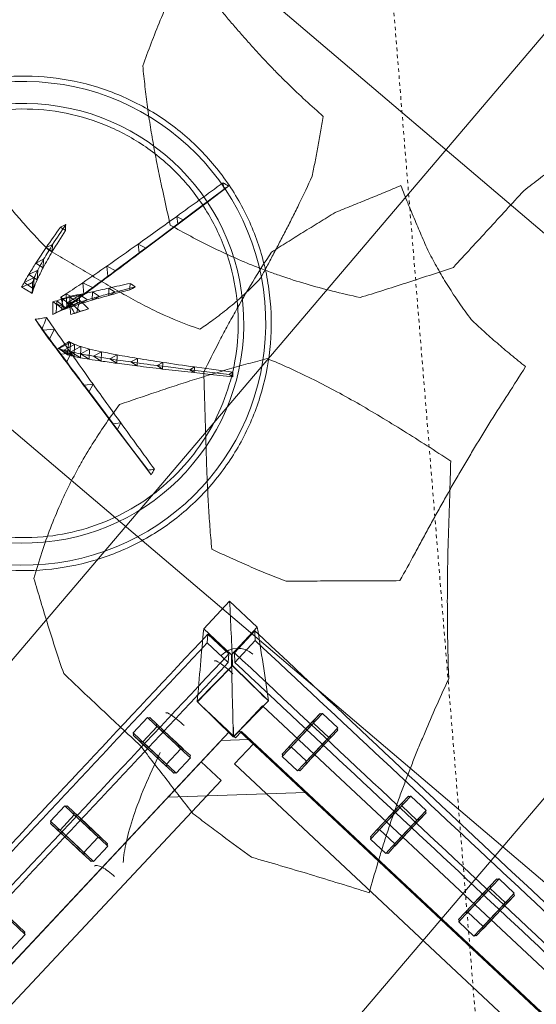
# Model space of a CAD drawing. Header units: millimetres. Extents: x 853417 to 929373, y -433185 to -369260.
# Tile 138 of 228: x 921408 to 921878, y -404686 to -403790. Entities that reach past the tile are written whole.
import ezdxf

# ---------------------------------------------------------------- set-up
doc = ezdxf.new("R2010")
doc.units = ezdxf.units.MM
doc.linetypes.add('Dash', pattern=[6.35, 3.175, -3.175])
for name, color, linetype, lineweight in [('I-FURN', 7, 'Continuous', 9), ('KOKO-FLOR', 7, 'Continuous', 9), ('KOKO-FLOR-HDLN', 7, 'Dash', 9), ('KOKO-FLOR-PATT', 7, 'Continuous', 9)]:
    doc.layers.add(name, color=color, linetype=linetype, lineweight=lineweight)

# ---------------------------------------------------------------- blocks, each defined once
blk = doc.blocks.new('Furniture_Sofas-Armchairs_NC-Nordic-Care_Ellinor-367 - Ellinor 367-V19-1 korrus_SA_kunstihanke plaan')
at = {"layer": 'I-FURN'}
for p, q in [((-325.49, 369.92), (-360, 369.92)), ((-360, 369.92), (-360, 335.41)), ((-325.49, 335.41), (-325.49, 369.92)), ((-324.69, 338.65), (-324.69, 365.94)), ((-324.69, 365.94), (-318.45, 359.69)), ((-318.45, 359.69), (-318.45, 332.41)), ((-230, 351.55), (-230, 342.55)), ((-209.5, 353.05), (-228.5, 353.05)), ((-208, 342.55), (-208, 351.55)), ((-120, 351.55), (-120, 342.55)), ((-99.5, 353.05), (-118.5, 353.05)), ((-98, 342.55), (-98, 351.55)), ((-10, 351.55), (-10, 342.55)), ((10.5, 353.05), (-8.5, 353.05)), ((12, 342.55), (12, 351.55)), ((-228.5, 341.05), (-209.5, 341.05)), ((-118.5, 341.05), (-99.5, 341.05)), ((-8.5, 341.05), (10.5, 341.05)), ((-360, 335.41), (-325.49, 335.41)), ((-348.98, 328.37), (-353.93, 334.61)), ((-353.93, 334.61), (-327.76, 334.61)), ((-327.76, 334.61), (-322.81, 328.37)), ((-318.45, 332.41), (-324.69, 338.65)), ((-322.81, 328.37), (-348.98, 328.37)), ((-317.93, 328.96), (-318.97, 283.05)), ((-272.02, 327.92), (-317.93, 328.96)), ((-273.07, 282.01), (-272.02, 327.92)), ((-273.06, 282.08), (-272.09, 327.85)), ((-273, 289.92), (-273, 320.92)), ((273, 320.92), (-273, 320.92)), ((-228.5, 311.42), (-209.5, 311.42)), ((-118.5, 311.42), (-99.5, 311.42)), ((-8.5, 311.42), (10.5, 311.42)), ((-209.5, 299.42), (-228.5, 299.42)), ((-99.5, 299.42), (-118.5, 299.42)), ((10.5, 299.42), (-8.5, 299.42)), ((-190.61, 289.92), (-279, 201.53)), ((-279, 272.24), (-261.32, 289.92)), ((-273, 289.92), (273, 289.92)), ((271, 290.92), (-271, 290.92)), ((-271, 290.92), (-271, 282.92)), ((-261.32, 289.92), (-190.61, 289.92)), ((254.5, 289.92), (-255.5, 289.92)), ((-255.5, 289.92), (-255.5, 264.92)), ((-318.97, 283.05), (-273.07, 282.01)), ((-318.83, 283.05), (-273.06, 282.08)), ((-308, 282.92), (-310, 282.92)), ((-310, 282.92), (-308, 282.92)), ((-281, 282.92), (-308, 282.92)), ((-281, 282.92), (-279, 282.92)), ((-279, -302.08), (-279, 282.92)), ((-279, 282.92), (-279, -299.08)), ((-271, 282.92), (-279, 282.92)), ((-279, 201.53), (-279, 272.24)), ((254.5, 264.92), (-255.5, 264.92)), ((-331.63, 242.92), (-340.63, 242.92)), ((-279, -264.58), (-279, 245.42)), ((-254, 245.42), (-279, 245.42)), ((-254, -264.58), (-254, 245.42)), ((-342.13, 241.42), (-342.13, 222.42)), ((-330.13, 222.42), (-330.13, 241.42)), ((-300.5, 222.42), (-300.5, 241.42)), ((-288.5, 241.42), (-288.5, 222.42)), ((-340.63, 220.92), (-331.63, 220.92)), ((-342.13, 131.42), (-342.13, 112.42)), ((-331.63, 132.92), (-340.63, 132.92)), ((-330.13, 112.42), (-330.13, 131.42)), ((-300.5, 112.42), (-300.5, 131.42)), ((-288.5, 131.42), (-288.5, 112.42)), ((-340.63, 110.92), (-331.63, 110.92)), ((-288.5, 21.42), (-288.5, 2.42))]:
    blk.add_line(p, q, dxfattribs=at)
at = {"layer": 'I-FURN', "flags": 128}
for points in [[(-230, 309.92), (-230, 318.25), (-230, 326.57), (-230, 334.9), (-230, 343.22), (-230, 351.55)], [(-228.5, 353.05), (-228.5, 344.72), (-228.5, 336.4), (-228.5, 328.07), (-228.5, 319.75), (-228.5, 311.42)], [(-209.5, 353.05), (-209.5, 344.72), (-209.5, 336.4), (-209.5, 328.07), (-209.5, 319.75), (-209.5, 311.42)], [(-208, 351.55), (-208, 343.22), (-208, 334.9), (-208, 326.57), (-208, 318.25), (-208, 309.92)], [(-120, 309.92), (-120, 318.25), (-120, 326.57), (-120, 334.9), (-120, 343.22), (-120, 351.55)], [(-118.5, 353.05), (-118.5, 344.72), (-118.5, 336.4), (-118.5, 328.07), (-118.5, 319.75), (-118.5, 311.42)], [(-99.5, 353.05), (-99.5, 344.72), (-99.5, 336.4), (-99.5, 328.07), (-99.5, 319.75), (-99.5, 311.42)], [(-98, 351.55), (-98, 343.22), (-98, 334.9), (-98, 326.57), (-98, 318.25), (-98, 309.92)], [(-10, 309.92), (-10, 318.25), (-10, 326.57), (-10, 334.9), (-10, 343.22), (-10, 351.55)], [(-8.5, 353.05), (-8.5, 344.72), (-8.5, 336.4), (-8.5, 328.07), (-8.5, 319.75), (-8.5, 311.42)], [(10.5, 353.05), (10.5, 344.72), (10.5, 336.4), (10.5, 328.07), (10.5, 319.75), (10.5, 311.42)], [(12, 351.55), (12, 343.22), (12, 334.9), (12, 326.57), (12, 318.25), (12, 309.92)], [(-230, 300.92), (-230, 309.25), (-230, 317.57), (-230, 325.9), (-230, 334.22), (-230, 342.55)], [(-228.5, 341.05), (-228.5, 332.72), (-228.5, 324.4), (-228.5, 316.07), (-228.5, 307.75), (-228.5, 299.42)], [(-209.5, 341.05), (-209.5, 332.72), (-209.5, 324.4), (-209.5, 316.07), (-209.5, 307.75), (-209.5, 299.42)], [(-208, 342.55), (-208, 334.22), (-208, 325.9), (-208, 317.57), (-208, 309.25), (-208, 300.92)], [(-120, 300.92), (-120, 309.25), (-120, 317.57), (-120, 325.9), (-120, 334.22), (-120, 342.55)], [(-118.5, 341.05), (-118.5, 332.72), (-118.5, 324.4), (-118.5, 316.07), (-118.5, 307.75), (-118.5, 299.42)], [(-99.5, 341.05), (-99.5, 332.72), (-99.5, 324.4), (-99.5, 316.07), (-99.5, 307.75), (-99.5, 299.42)], [(-98, 342.55), (-98, 334.22), (-98, 325.9), (-98, 317.57), (-98, 309.25), (-98, 300.92)], [(-10, 300.92), (-10, 309.25), (-10, 317.57), (-10, 325.9), (-10, 334.22), (-10, 342.55)], [(-8.5, 341.05), (-8.5, 332.72), (-8.5, 324.4), (-8.5, 316.07), (-8.5, 307.75), (-8.5, 299.42)], [(10.5, 341.05), (10.5, 332.72), (10.5, 324.4), (10.5, 316.07), (10.5, 307.75), (10.5, 299.42)], [(12, 342.55), (12, 334.22), (12, 325.9), (12, 317.57), (12, 309.25), (12, 300.92)], [(-317.86, 328.82), (-318.35, 305.94), (-318.83, 283.05)], [(-272.09, 327.85), (-294.98, 328.34), (-317.86, 328.82)], [(-340.63, 242.92), (-332.3, 242.92), (-323.98, 242.92), (-315.65, 242.92), (-307.33, 242.92), (-299, 242.92)], [(-331.63, 242.92), (-323.3, 242.92), (-314.98, 242.92), (-306.65, 242.92), (-298.33, 242.92), (-290, 242.92)], [(-342.13, 241.42), (-333.8, 241.42), (-325.48, 241.42), (-317.15, 241.42), (-308.83, 241.42), (-300.5, 241.42)], [(-330.13, 241.42), (-321.8, 241.42), (-313.48, 241.42), (-305.15, 241.42), (-296.83, 241.42), (-288.5, 241.42)], [(-342.13, 222.42), (-333.8, 222.42), (-325.48, 222.42), (-317.15, 222.42), (-308.83, 222.42), (-300.5, 222.42)], [(-299, 220.92), (-307.33, 220.92), (-315.65, 220.92), (-323.98, 220.92), (-332.3, 220.92), (-340.63, 220.92)], [(-290, 220.92), (-298.33, 220.92), (-306.65, 220.92), (-314.98, 220.92), (-323.3, 220.92), (-331.63, 220.92)], [(-330.13, 222.42), (-321.8, 222.42), (-313.48, 222.42), (-305.15, 222.42), (-296.83, 222.42), (-288.5, 222.42)], [(-342.13, 131.42), (-333.8, 131.42), (-325.48, 131.42), (-317.15, 131.42), (-308.83, 131.42), (-300.5, 131.42)], [(-340.63, 132.92), (-332.3, 132.92), (-323.98, 132.92), (-315.65, 132.92), (-307.33, 132.92), (-299, 132.92)], [(-331.63, 132.92), (-323.3, 132.92), (-314.98, 132.92), (-306.65, 132.92), (-298.33, 132.92), (-290, 132.92)], [(-330.13, 131.42), (-321.8, 131.42), (-313.48, 131.42), (-305.15, 131.42), (-296.83, 131.42), (-288.5, 131.42)], [(-342.13, 112.42), (-333.8, 112.42), (-325.48, 112.42), (-317.15, 112.42), (-308.83, 112.42), (-300.5, 112.42)], [(-299, 110.92), (-307.33, 110.92), (-315.65, 110.92), (-323.98, 110.92), (-332.3, 110.92), (-340.63, 110.92)], [(-290, 110.92), (-298.33, 110.92), (-306.65, 110.92), (-314.98, 110.92), (-323.3, 110.92), (-331.63, 110.92)], [(-330.13, 112.42), (-321.8, 112.42), (-313.48, 112.42), (-305.15, 112.42), (-296.83, 112.42), (-288.5, 112.42)], [(-331.63, 22.92), (-323.3, 22.92), (-314.98, 22.92), (-306.65, 22.92), (-298.33, 22.92), (-290, 22.92)], [(-330.13, 21.42), (-321.8, 21.42), (-313.48, 21.42), (-305.15, 21.42), (-296.83, 21.42), (-288.5, 21.42)]]:
    blk.add_lwpolyline(points, dxfattribs=at)
at = {"layer": 'I-FURN'}
for centre, major_axis, ratio, start_param, end_param in [((-311.73, 329.28), (16.13, 11.82), 0.984184, 0.946153, 2.516949), ((-312.78, 320.82), (20, 0), 0.143698, 1.570796, 3.24647), ((-312.78, 256.12), (-20, 0), 0.143698, 4.712389, 6.388062), ((-265, 109.99), (20, 0), 0.27709, 1.570796, 3.141593)]:
    blk.add_ellipse(centre, major_axis=major_axis, ratio=ratio, start_param=start_param, end_param=end_param, dxfattribs=at)
for points in [[(-360, 369.92), (-345.97, 356.38), (-331.95, 342.74), (-317.93, 328.96)], [(-272.02, 327.92), (-289.77, 341.96), (-307.59, 355.95), (-325.49, 369.92)], [(-324.69, 365.94), (-109.26, 365.58), (109.26, 365.58), (324.69, 365.94)], [(-318.45, 359.69), (-106.15, 359.69), (106.15, 359.69), (318.45, 359.69)], [(-228.5, 353.05), (-228.5, 352.87), (-228.56, 352.49), (-228.91, 351.96), (-229.44, 351.61), (-229.82, 351.55), (-230, 351.55)], [(-208, 351.55), (-208.18, 351.55), (-208.56, 351.61), (-209.09, 351.96), (-209.44, 352.49), (-209.5, 352.87), (-209.5, 353.05)], [(-118.5, 353.05), (-118.5, 352.87), (-118.56, 352.49), (-118.91, 351.96), (-119.44, 351.61), (-119.82, 351.55), (-120, 351.55)], [(-98, 351.55), (-98.18, 351.55), (-98.56, 351.61), (-99.09, 351.96), (-99.44, 352.49), (-99.5, 352.87), (-99.5, 353.05)], [(-8.5, 353.05), (-8.5, 352.87), (-8.56, 352.49), (-8.91, 351.96), (-9.44, 351.61), (-9.82, 351.55), (-10, 351.55)], [(12, 351.55), (11.82, 351.55), (11.44, 351.61), (10.91, 351.96), (10.56, 352.49), (10.5, 352.87), (10.5, 353.05)], [(-230, 342.55), (-229.82, 342.55), (-229.44, 342.48), (-228.91, 342.14), (-228.56, 341.61), (-228.5, 341.22), (-228.5, 341.05)], [(-209.5, 341.05), (-209.5, 341.22), (-209.44, 341.61), (-209.09, 342.14), (-208.56, 342.48), (-208.18, 342.55), (-208, 342.55)], [(-120, 342.55), (-119.82, 342.55), (-119.44, 342.48), (-118.91, 342.14), (-118.56, 341.61), (-118.5, 341.22), (-118.5, 341.05)], [(-99.5, 341.05), (-99.5, 341.22), (-99.44, 341.61), (-99.09, 342.14), (-98.56, 342.48), (-98.18, 342.55), (-98, 342.55)], [(-10, 342.55), (-9.82, 342.55), (-9.44, 342.48), (-8.91, 342.14), (-8.56, 341.61), (-8.5, 341.22), (-8.5, 341.05)], [(10.5, 341.05), (10.5, 341.22), (10.56, 341.61), (10.91, 342.14), (11.44, 342.48), (11.82, 342.55), (12, 342.55)], [(-318.97, 283.05), (-332.72, 300.56), (-346.4, 318), (-360, 335.41)], [(-353.93, 334.61), (-353.83, 119.38), (-353.91, -95.62), (-353.93, -310.86)], [(-327.76, -310.86), (-327.78, -95.78), (-327.86, 119.53), (-327.76, 334.61)], [(-273.07, 282.01), (-290.55, 299.78), (-308.02, 317.57), (-325.49, 335.41)], [(324.69, 338.65), (108.23, 338.65), (-108.23, 338.65), (-324.69, 338.65)], [(-318.45, 332.41), (-105.12, 332.77), (105.12, 332.77), (318.45, 332.41)], [(-348.98, 328.37), (-348.81, 115.58), (-349.04, -96.99), (-348.98, -309.8)], [(-322.81, 328.37), (-322.84, 115.72), (-322.91, -97.16), (-322.81, -309.8)], [(-317.93, 328.96), (-317.91, 328.91), (-317.89, 328.87), (-317.86, 328.82)], [(-317.86, 328.82), (-317.85, 328.58), (-317.84, 328.34), (-317.83, 328.1)], [(-280.75, 327.78), (-277.87, 327.81), (-274.98, 327.83), (-272.09, 327.85)], [(-272.09, 327.85), (-272.07, 327.88), (-272.05, 327.9), (-272.02, 327.92)], [(-230, 309.92), (-229.82, 309.92), (-229.44, 309.98), (-228.91, 310.33), (-228.56, 310.86), (-228.5, 311.24), (-228.5, 311.42)], [(-209.5, 311.42), (-209.5, 311.24), (-209.44, 310.86), (-209.09, 310.33), (-208.56, 309.98), (-208.18, 309.92), (-208, 309.92)], [(-120, 309.92), (-119.82, 309.92), (-119.44, 309.98), (-118.91, 310.33), (-118.56, 310.86), (-118.5, 311.24), (-118.5, 311.42)], [(-99.5, 311.42), (-99.5, 311.24), (-99.44, 310.86), (-99.09, 310.33), (-98.56, 309.98), (-98.18, 309.92), (-98, 309.92)], [(-10, 309.92), (-9.82, 309.92), (-9.44, 309.98), (-8.91, 310.33), (-8.56, 310.86), (-8.5, 311.24), (-8.5, 311.42)], [(10.5, 311.42), (10.5, 311.24), (10.56, 310.86), (10.91, 310.33), (11.44, 309.98), (11.82, 309.92), (12, 309.92)], [(-228.5, 299.42), (-228.5, 299.6), (-228.56, 299.98), (-228.91, 300.51), (-229.44, 300.86), (-229.82, 300.92), (-230, 300.92)], [(-208, 300.92), (-208.18, 300.92), (-208.56, 300.86), (-209.09, 300.51), (-209.44, 299.98), (-209.5, 299.6), (-209.5, 299.42)], [(-118.5, 299.42), (-118.5, 299.6), (-118.56, 299.98), (-118.91, 300.51), (-119.44, 300.86), (-119.82, 300.92), (-120, 300.92)], [(-98, 300.92), (-98.18, 300.92), (-98.56, 300.86), (-99.09, 300.51), (-99.44, 299.98), (-99.5, 299.6), (-99.5, 299.42)], [(-8.5, 299.42), (-8.5, 299.6), (-8.56, 299.98), (-8.91, 300.51), (-9.44, 300.86), (-9.82, 300.92), (-10, 300.92)], [(12, 300.92), (11.82, 300.92), (11.44, 300.86), (10.91, 300.51), (10.56, 299.98), (10.5, 299.6), (10.5, 299.42)], [(-318.49, 287.04), (-318.6, 285.71), (-318.72, 284.38), (-318.83, 283.05)], [(-279.07, 288.55), (-277.07, 286.4), (-275.06, 284.24), (-273.06, 282.08)], [(-318.83, 283.05), (-318.88, 283.05), (-318.93, 283.05), (-318.97, 283.05)], [(-273.06, 282.08), (-273.06, 282.06), (-273.06, 282.04), (-273.07, 282.01)], [(-340.63, 242.92), (-340.63, 242.74), (-340.69, 242.36), (-341.04, 241.83), (-341.57, 241.48), (-341.95, 241.42), (-342.13, 241.42)], [(-330.13, 241.42), (-330.3, 241.42), (-330.69, 241.48), (-331.22, 241.83), (-331.56, 242.36), (-331.63, 242.74), (-331.63, 242.92)], [(-300.5, 241.42), (-300.32, 241.42), (-299.94, 241.48), (-299.41, 241.83), (-299.06, 242.36), (-299, 242.74), (-299, 242.92)], [(-290, 242.92), (-290, 242.74), (-289.94, 242.36), (-289.59, 241.83), (-289.06, 241.48), (-288.68, 241.42), (-288.5, 241.42)], [(-268.03, 130.22), (-271.7, 134.6), (-279.06, 145.19), (-290.09, 166.56), (-301.06, 193.34), (-308.32, 214.76), (-311.93, 226.34)], [(-342.13, 222.42), (-341.95, 222.42), (-341.57, 222.36), (-341.04, 222.01), (-340.69, 221.48), (-340.63, 221.1), (-340.63, 220.92)], [(-331.63, 220.92), (-331.63, 221.1), (-331.56, 221.48), (-331.22, 222.01), (-330.69, 222.36), (-330.3, 222.42), (-330.13, 222.42)], [(-299, 220.92), (-299, 221.1), (-299.06, 221.48), (-299.41, 222.01), (-299.94, 222.36), (-300.32, 222.42), (-300.5, 222.42)], [(-288.5, 222.42), (-288.68, 222.42), (-289.06, 222.36), (-289.59, 222.01), (-289.94, 221.48), (-290, 221.1), (-290, 220.92)], [(-340.63, 132.92), (-340.63, 132.74), (-340.69, 132.36), (-341.04, 131.83), (-341.57, 131.48), (-341.95, 131.42), (-342.13, 131.42)], [(-330.13, 131.42), (-330.3, 131.42), (-330.69, 131.48), (-331.22, 131.83), (-331.56, 132.36), (-331.63, 132.74), (-331.63, 132.92)], [(-300.5, 131.42), (-300.32, 131.42), (-299.94, 131.48), (-299.41, 131.83), (-299.06, 132.36), (-299, 132.74), (-299, 132.92)], [(-290, 132.92), (-290, 132.74), (-289.94, 132.36), (-289.59, 131.83), (-289.06, 131.48), (-288.68, 131.42), (-288.5, 131.42)], [(-342.13, 112.42), (-341.95, 112.42), (-341.57, 112.36), (-341.04, 112.01), (-340.69, 111.48), (-340.63, 111.1), (-340.63, 110.92)], [(-331.63, 110.92), (-331.63, 111.1), (-331.56, 111.48), (-331.22, 112.01), (-330.69, 112.36), (-330.3, 112.42), (-330.13, 112.42)], [(-299, 110.92), (-299, 111.1), (-299.06, 111.48), (-299.41, 112.01), (-299.94, 112.36), (-300.32, 112.42), (-300.5, 112.42)], [(-288.5, 112.42), (-288.68, 112.42), (-289.06, 112.36), (-289.59, 112.01), (-289.94, 111.48), (-290, 111.1), (-290, 110.92)], [(-290, 22.92), (-290, 22.74), (-289.94, 22.36), (-289.59, 21.83), (-289.06, 21.48), (-288.68, 21.42), (-288.5, 21.42)]]:
    blk.add_open_spline(points, degree=3, dxfattribs=at)
blk.add_open_spline([(-311.93, 226.34), (-304.69, 203.16), (-293.76, 173.67), (-279.07, 145.2), (-271.71, 134.6), (-268.03, 130.22)], degree=3, knots=[0, 0, 0, 0, 0.5, 0.75, 1, 1, 1, 1], dxfattribs=at)
blk = doc.blocks.new('Furniture_Interior-Artwork-Decoration_Gotessons_Areca-Palm  - Default-1583015-1 korrus_SA_kunstihanke plaan')
at = {"layer": 'I-FURN'}
for p, q in [((-79.73, 98.21), (-75.77, 104.02)), ((-75.77, 104.02), (-72.77, 98.48)), ((-72.77, 98.48), (-79.73, 98.21)), ((-181.67, 62.9), (-146.51, 55.5)), ((-57.73, 60.91), (-53.26, 67.74)), ((-53.26, 67.74), (-49.62, 61.06)), ((-151.04, 53.42), (-150.4, 58.55)), ((-146.51, 55.5), (-151.04, 53.42)), ((-150.4, 58.55), (-146.51, 55.5)), ((-49.62, 61.06), (-57.73, 60.91)), ((-122.6, 46.71), (-121.85, 52.67)), ((-117.24, 49.11), (-122.6, 46.71)), ((-121.85, 52.67), (-117.24, 49.11)), ((-99.98, 41.04), (-99.13, 47.83)), ((-99.13, 47.83), (-93.81, 43.75)), ((-93.81, 43.75), (-99.98, 41.04)), ((-82.01, 36.21), (-81.07, 43.82)), ((-75.04, 39.24), (-82.01, 36.21)), ((-81.07, 43.82), (-75.04, 39.24)), ((-68.02, 32.1), (-66.99, 40.53)), ((-66.99, 40.53), (-60.26, 35.45)), ((-57.43, 28.63), (-56.29, 37.88)), ((-56.29, 37.88), (-48.88, 32.29)), ((-40.31, 30.86), (-35.33, 38.7)), ((-35.33, 38.7), (-31.05, 30.88)), ((-60.26, 35.45), (-68.02, 32.1)), ((-48.88, 32.29), (-57.43, 28.63)), ((-49.65, 25.7), (-48.41, 35.77)), ((-40.33, 29.67), (-49.65, 25.7)), ((-48.41, 35.77), (-40.33, 29.67)), ((-44.15, 23.21), (-42.81, 34.1)), ((-34.06, 27.51), (-44.15, 23.21)), ((-42.81, 34.1), (-34.06, 27.51)), ((-40.55, 21.15), (-39.12, 32.86)), ((-31.05, 30.88), (-40.31, 30.86)), ((-39.12, 32.86), (-29.7, 25.77)), ((-37.01, 32.01), (-37.29, 29.79)), ((-36.11, 31.33), (-37.01, 32.01)), ((-29.7, 25.77), (-40.55, 21.15)), ((-39.32, 20.13), (-40.55, 21.15)), ((-29.7, 25.77), (-29.19, 25.52)), ((-27.26, 7.79), (-21.77, 16.62)), ((-15.8, 6.87), (-21.77, 16.62)), ((-21.77, 16.62), (-16.87, 7.69)), ((-21.14, -3.49), (-27.26, 7.79)), ((-16.87, 7.69), (-27.26, 7.79)), ((-16.87, 7.69), (-10.46, -2.85)), ((-46.64, -4.92), (-52.1, -6.07)), ((-52.1, -6.07), (-43.7, -15.47)), ((-49, -5.59), (-43.2, -4.26)), ((-44.93, -12.57), (-30.21, -6.98)), ((-44.93, -12.57), (-35.61, -8.76)), ((-38.93, -10.65), (-29.78, -6.91)), ((-38.93, -10.65), (-30.21, -6.98)), ((-35.61, -8.76), (-36.97, -18.75)), ((-35.61, -8.76), (-30.21, -6.98)), ((-30.21, -6.98), (-26.97, -5.73)), ((-70.6, -18.31), (-63.69, -15.47)), ((-63.69, -15.47), (-64.69, -22.95)), ((-59.47, -16.11), (-51.75, -12.94)), ((-52.87, -21.25), (-59.47, -16.11)), ((-51.75, -12.94), (-52.87, -21.25)), ((-51.13, -14.21), (-42.6, -10.72)), ((-43.84, -19.88), (-51.13, -14.21)), ((-50.39, -17.2), (-40.37, -11.71)), ((-50.39, -17.2), (-48.07, -18.62)), ((-36.97, -18.75), (-44.93, -12.57)), ((-43.7, -15.47), (-43.07, -13.55)), ((-40.37, -11.71), (-40.57, -23.22)), ((-40.37, -11.71), (-37.56, -10)), ((-36.59, -9.62), (-38.93, -10.65)), ((-31.68, -17.81), (-38.93, -10.65)), ((-38.93, -10.65), (-29.34, -16.03)), ((-85.19, -20.9), (-79.09, -18.38)), ((-79.97, -25.01), (-85.19, -20.9)), ((-79.09, -18.38), (-79.97, -25.01)), ((-64.69, -22.95), (-70.6, -18.31)), ((-65.62, -26.53), (-56.69, -21.63)), ((-56.78, -32.02), (-65.62, -26.53)), ((-56.69, -21.63), (-56.78, -32.02)), ((-40.57, -23.22), (-44.51, -20.8)), ((-35.55, -20.73), (-40.57, -23.22)), ((-11.56, -30.54), (-9.97, -26.38)), ((-87.69, -40.09), (-79.87, -35.82)), ((-79.87, -35.82), (-79.86, -45.07)), ((-13.13, -40.62), (-11.56, -30.54)), ((-11.56, -30.54), (-3.6, -36.95)), ((-11.27, -36.46), (-10.91, -34.1)), ((-6.67, -34.68), (-11.27, -36.46)), ((-6.67, -34.68), (-5.98, -34.52)), ((-79.86, -45.07), (-87.69, -40.09)), ((-16.86, -47.13), (-15.49, -38.25)), ((-8.46, -43.91), (-16.86, -47.13)), ((-15.49, -38.25), (-8.46, -43.91)), ((-3.6, -36.95), (-13.13, -40.62)), ((-11.16, -35.96), (-11.27, -36.46)), ((-23.05, -56.41), (-21.88, -48.73)), ((-15.79, -53.65), (-23.05, -56.41)), ((-21.88, -48.73), (-15.79, -53.65)), ((-116.74, -58.02), (-110.05, -54.38)), ((-109.91, -62.49), (-116.74, -58.02)), ((-110.05, -54.38), (-109.91, -62.49)), ((-32.47, -69.13), (-31.51, -62.68)), ((-31.51, -62.68), (-26.35, -66.84)), ((-26.35, -66.84), (-32.47, -69.13)), ((-153.02, -80.53), (-147.48, -77.53)), ((-147.2, -84.49), (-153.02, -80.53)), ((-147.48, -77.53), (-147.2, -84.49))]:
    blk.add_line(p, q, dxfattribs=at)
at = {"layer": 'I-FURN', "flags": 128}
for points in [[(-106.39, 142.81), (-105.52, 144.02), (-104.66, 145.22), (-103.8, 146.42), (-102.93, 147.63)], [(-75.77, 104.02), (-89.35, 125.83), (-102.93, 147.63)], [(-102.93, 147.63), (-102.34, 146.52), (-101.75, 145.42), (-101.16, 144.32), (-100.57, 143.22)], [(-100.57, 143.22), (-102.02, 143.12), (-103.48, 143.01), (-104.93, 142.91), (-106.39, 142.81)], [(-100.57, 143.22), (-86.67, 120.85), (-72.77, 98.48)], [(-53.26, 67.74), (-64.51, 85.88), (-75.77, 104.02)], [(-72.77, 98.48), (-61.19, 79.77), (-49.62, 61.06)], [(-185.38, 61.13), (-185.24, 62.21), (-185.1, 63.29), (-184.97, 64.36), (-184.83, 65.44)], [(-181.67, 62.9), (-182.6, 62.46), (-183.52, 62.02), (-184.45, 61.57), (-185.38, 61.13)], [(-150.4, 58.55), (-167.61, 62), (-184.83, 65.44)], [(-184.83, 65.44), (-184.04, 64.81), (-183.25, 64.17), (-182.46, 63.54), (-181.67, 62.9)], [(-151.04, 53.42), (-168.21, 57.27), (-185.38, 61.13)], [(-121.85, 52.67), (-136.12, 55.61), (-150.4, 58.55)], [(-146.51, 55.5), (-131.88, 52.3), (-117.24, 49.11)], [(-37.29, 29.79), (-37.8, 27.38), (-38.3, 24.96), (-38.81, 22.54), (-39.32, 20.13)], [(-36.11, 31.33), (-36.41, 30.95), (-36.7, 30.56), (-36.99, 30.18), (-37.29, 29.79)], [(-31.49, 27.45), (-32.65, 28.42), (-33.8, 29.39), (-34.96, 30.36), (-36.11, 31.33)], [(-29.19, 25.52), (-29.76, 26), (-30.34, 26.48), (-30.91, 26.97), (-31.49, 27.45)], [(-39.32, 20.13), (-37.56, 21.07), (-35.8, 22.01), (-34.03, 22.95), (-32.27, 23.89)], [(-32.27, 23.89), (-31.5, 24.3), (-30.73, 24.71), (-29.96, 25.12), (-29.19, 25.52)], [(-16.09, 6.36), (-17.35, 3.91), (-18.61, 1.45), (-19.87, -1.02), (-21.14, -3.49)], [(-15.87, 6.75), (-15.93, 6.77), (-15.99, 6.8), (-16.04, 6.82), (-16.1, 6.85)], [(-16.1, 6.85), (-16.1, 6.72), (-16.1, 6.6), (-16.1, 6.48), (-16.09, 6.36)], [(-15.84, 6.81), (-15.96, 6.58), (-16.09, 6.36)], [(-15.69, 6.67), (-15.71, 6.72), (-15.74, 6.77), (-15.77, 6.82), (-15.8, 6.87)], [(-10.46, -2.85), (-11.77, -0.47), (-13.07, 1.91), (-14.38, 4.29), (-15.69, 6.67)], [(-59.82, -7.86), (-57.11, -7.29), (-54.41, -6.72), (-51.71, -6.15), (-49, -5.59)], [(-52.43, -16.18), (-54.27, -14.1), (-56.12, -12.02), (-57.97, -9.94), (-59.82, -7.86)], [(-49, -5.59), (-49.86, -8.23), (-50.71, -10.88), (-51.57, -13.53), (-52.43, -16.18)], [(-43.2, -4.26), (-44.06, -4.42), (-44.92, -4.59), (-45.78, -4.75), (-46.64, -4.92)], [(-46.64, -4.92), (-46.59, -5.05), (-46.53, -5.18), (-46.48, -5.31), (-46.42, -5.45)], [(-46.42, -5.45), (-45.58, -7.47), (-44.75, -9.5), (-43.91, -11.52), (-43.07, -13.55)], [(-43.14, -8.6), (-43.15, -7.5), (-43.17, -6.41), (-43.18, -5.33), (-43.2, -4.26)], [(-43.07, -13.55), (-43.09, -12.3), (-43.1, -11.05), (-43.12, -9.82), (-43.14, -8.6)], [(-34.77, -8.91), (-35.23, -9.08), (-35.68, -9.26), (-36.13, -9.44), (-36.59, -9.62)], [(-30.21, -6.98), (-30.95, -12.4), (-31.68, -17.81)], [(-29.32, -6.71), (-29.43, -6.76), (-29.55, -6.81), (-29.67, -6.86), (-29.78, -6.91)], [(-26.97, -5.73), (-27.56, -5.98), (-28.15, -6.22), (-28.73, -6.47), (-29.32, -6.71)], [(-27.58, -10.97), (-27.43, -9.66), (-27.28, -8.35), (-27.12, -7.04), (-26.97, -5.73)], [(-21.14, -3.49), (-19.85, -3.35), (-18.56, -3.21), (-17.28, -3.07), (-16, -2.93)], [(-16, -2.93), (-14.62, -2.91), (-13.23, -2.89), (-11.84, -2.87), (-10.46, -2.85)], [(-51.75, -12.94), (-47.18, -11.83), (-42.6, -10.72)], [(-44.06, -16.61), (-45.07, -17.11), (-46.07, -17.62), (-47.07, -18.12), (-48.07, -18.62)], [(-38.93, -10.65), (-41.93, -11.61), (-44.93, -12.57)], [(-40.61, -14.88), (-41.48, -15.31), (-42.34, -15.75), (-43.2, -16.18), (-44.06, -16.61)], [(-42.6, -10.72), (-43.22, -15.3), (-43.84, -19.88)], [(-40.32, -11.32), (-40.91, -11.61), (-41.51, -11.9), (-42.1, -12.18), (-42.7, -12.47)], [(-42.7, -12.47), (-42.18, -13.08), (-41.65, -13.68), (-41.13, -14.28), (-40.61, -14.88)], [(-37.56, -10), (-38.24, -10.32), (-38.94, -10.66), (-39.62, -10.99), (-40.32, -11.32)], [(-36.66, -14.84), (-36.88, -13.62), (-37.11, -12.41), (-37.34, -11.2), (-37.56, -10)], [(-31.68, -17.81), (-34.33, -18.28), (-36.97, -18.75)], [(-35.55, -20.73), (-35.83, -19.25), (-36.11, -17.77), (-36.38, -16.3), (-36.66, -14.84)], [(-36.59, -9.62), (-35.72, -10.45), (-34.85, -11.28), (-33.99, -12.11), (-33.12, -12.94)], [(-33.12, -12.94), (-32.18, -13.71), (-31.23, -14.49), (-30.28, -15.26), (-29.34, -16.03)], [(-28.08, -17.12), (-29.88, -17.47), (-31.68, -17.81)], [(-29.34, -16.03), (-29.02, -16.3), (-28.71, -16.57), (-28.39, -16.85), (-28.08, -17.12)], [(-28.08, -17.12), (-27.95, -15.57), (-27.83, -14.03), (-27.7, -12.5), (-27.58, -10.97)], [(-104, -23.92), (-102.68, -23.38), (-101.36, -22.83), (-100.04, -22.28), (-98.72, -21.73)], [(-99.47, -27.53), (-100.61, -26.63), (-101.74, -25.73), (-102.87, -24.82), (-104, -23.92)], [(-98.72, -21.73), (-98.91, -23.18), (-99.1, -24.63), (-99.29, -26.08), (-99.47, -27.53)], [(-52.29, -20.44), (-53.18, -20.82), (-54.07, -21.2), (-54.96, -21.59), (-55.85, -21.97)], [(-55.85, -21.97), (-53.04, -21.69), (-50.22, -21.42), (-47.41, -21.15), (-44.59, -20.87)], [(-43.84, -19.88), (-48.35, -20.57), (-52.87, -21.25)], [(-48.14, -18.66), (-49.18, -19.1), (-50.22, -19.55), (-51.26, -20), (-52.29, -20.44)], [(-48.07, -18.62), (-48.09, -18.63), (-48.11, -18.64), (-48.12, -18.65), (-48.14, -18.66)], [(-44.59, -20.87), (-44.57, -20.85), (-44.55, -20.84), (-44.53, -20.82), (-44.51, -20.8)], [(-44.51, -20.8), (-42.6, -20.41), (-40.69, -20.02), (-38.77, -19.63), (-36.84, -19.24)], [(-36.84, -19.24), (-36.52, -19.61), (-36.2, -19.99), (-35.87, -20.36), (-35.55, -20.73)], [(-9.97, -26.38), (-10.04, -26.86), (-10.11, -27.34), (-10.18, -27.82), (-10.25, -28.31)], [(-6.82, -28.78), (-7.61, -28.18), (-8.4, -27.58), (-9.19, -26.98), (-9.97, -26.38)], [(-10.91, -34.1), (-10.97, -34.57), (-11.04, -35.03), (-11.1, -35.49), (-11.16, -35.96)], [(-11.16, -35.96), (-10.04, -35.64), (-8.92, -35.32), (-7.79, -35), (-6.67, -34.68)], [(-10.9, -33.83), (-10.91, -33.9), (-10.91, -33.97), (-10.91, -34.03), (-10.91, -34.1)], [(-10.25, -28.31), (-10.41, -29.67), (-10.57, -31.04), (-10.74, -32.43), (-10.9, -33.83)], [(-0.93, -32.82), (-2.41, -31.8), (-3.89, -30.79), (-5.36, -29.78), (-6.82, -28.78)], [(-5.98, -34.52), (-4.71, -34.09), (-3.44, -33.67), (-2.18, -33.24), (-0.93, -32.82)], [(-116.74, -58.02), (-134.88, -69.27), (-153.02, -80.53)], [(-147.48, -77.53), (-128.77, -65.96), (-110.05, -54.38)], [(-153.02, -80.53), (-174.82, -94.11), (-196.62, -107.7)], [(-192.21, -105.33), (-169.85, -91.43), (-147.48, -77.53)], [(-45.9, -86.01), (-45.72, -84.7), (-45.53, -83.39), (-45.34, -82.08), (-45.16, -80.77)], [(-40.94, -84.19), (-42.18, -84.64), (-43.42, -85.1), (-44.66, -85.55), (-45.9, -86.01)], [(-45.16, -80.77), (-44.1, -81.62), (-43.05, -82.48), (-41.99, -83.33), (-40.94, -84.19)], [(-196.62, -107.7), (-195.52, -107.1), (-194.42, -106.51), (-193.32, -105.92), (-192.21, -105.33)], [(-192.21, -105.33), (-192.11, -106.78), (-192.01, -108.24), (-191.91, -109.69), (-191.81, -111.15)], [(-191.81, -111.15), (-193.01, -110.28), (-194.22, -109.42), (-195.42, -108.56), (-196.62, -107.7)]]:
    blk.add_lwpolyline(points, dxfattribs=at)
at = {"layer": 'I-FURN'}
for points, knots in [([(-266.57, 544.12), (-269.77, 535.58), (-274.63, 522.97), (-281.29, 506.44), (-286.38, 494.19), (-291.65, 481.99), (-297.11, 469.85), (-302.68, 457.84), (-308.27, 446.04), (-313.95, 434.4), (-319.78, 422.86), (-325.7, 411.47), (-333.61, 396.52), (-343.55, 378.21), (-351.74, 363.84), (-355.89, 356.71)], [0, 0, 0, 0, 0.125, 0.1875, 0.25, 0.3125, 0.375, 0.4375, 0.5, 0.5625, 0.625, 0.6875, 0.75, 0.875, 1, 1, 1, 1]), ([(-113.56, 458.26), (-117.64, 461.96), (-125.8, 469.36), (-142.12, 484.02), (-154.47, 495.01), (-162.79, 502.36)], [0, 0, 0, 0, 0.25, 0.5, 1, 1, 1, 1]), ([(-355.89, 356.71), (-356.92, 339.24), (-358.62, 313.54), (-361.14, 284.16), (-362.75, 267.55), (-364.01, 255.22), (-365.37, 242.96), (-367.34, 226.66), (-369.85, 206.57), (-372.67, 182.97), (-374.52, 167.31), (-375.42, 159.46)], [0, 0, 0, 0, 0.25, 0.375, 0.4375, 0.5, 0.5625, 0.625, 0.75, 0.875, 1, 1, 1, 1]), ([(-450.99, 80.02), (-438.72, 95.99), (-420.73, 118.8), (-400.95, 145.31), (-389.96, 160.52), (-381.87, 171.89), (-373.84, 183.32), (-365.87, 194.87), (-358, 206.45), (-350.27, 217.95), (-342.65, 229.38), (-332.51, 244.64), (-324.89, 256.09), (-319.74, 263.74)], [0, 0, 0, 0, 0.25, 0.375, 0.4375, 0.5, 0.5625, 0.625, 0.6875, 0.75, 0.8125, 0.875, 1, 1, 1, 1]), ([(-319.74, 263.74), (-310.79, 263.02), (-297.58, 261.94), (-280.19, 260.43), (-267.28, 259.3), (-254.3, 258.17), (-241.46, 257.05), (-228.98, 256.02), (-220.77, 255.38), (-216.69, 255.07)], [0, 0, 0, 0, 0.25, 0.375, 0.5, 0.625, 0.75, 0.875, 1, 1, 1, 1]), ([(-79.96, 81.4), (-75.44, 86.51), (-66.56, 96.84), (-53.69, 112.91), (-43.29, 127.1), (-35.23, 139), (-29.36, 148.15), (-23.63, 157.58), (-16.16, 170.61), (-7.27, 187.62), (2.53, 209.07), (8.62, 224.19), (11.56, 231.95)], [0, 0, 0, 0, 0.125, 0.25, 0.375, 0.4375, 0.5, 0.5625, 0.625, 0.75, 0.875, 1, 1, 1, 1]), ([(-151.93, 220), (-151.86, 213.12), (-151.89, 199.47), (-152.37, 179.24), (-153.05, 162.43), (-153.7, 149.02), (-154.23, 139.04), (-154.81, 129.05), (-155.63, 115.65), (-156.65, 98.99), (-157.82, 79.18), (-158.6, 65.76), (-158.99, 58.95)], [0, 0, 0, 0, 0.125, 0.25, 0.375, 0.4375, 0.5, 0.5625, 0.625, 0.75, 0.875, 1, 1, 1, 1]), ([(-217.59, 51.76), (-211.69, 52.73), (-199.94, 54.76), (-176.76, 59.09), (-153.39, 63.98), (-130.98, 69.05), (-108.61, 74.38), (-91.59, 78.59), (-79.96, 81.4)], [0, 0, 0, 0, 0.125, 0.25, 0.5, 0.625, 0.75, 1, 1, 1, 1]), ([(-158.99, 58.95), (-164.34, 50.14), (-172.4, 37.13), (-183.58, 19.85), (-195.1, 2.65), (-210.49, -19.06), (-223.42, -35.93), (-230.09, -44.35)], [0, 0, 0, 0, 0.25, 0.375, 0.5, 0.75, 1, 1, 1, 1]), ([(-218.07, -21.61), (-212.65, -16.82), (-204.63, -10.12), (-194.06, -2.3), (-183.8, 4.83), (-171.57, 12.42), (-162.97, 17.37), (-158.88, 19.55)], [0, 0, 0, 0, 0.25, 0.375, 0.5, 0.75, 1, 1, 1, 1]), ([(-158.88, 19.55), (-146.42, 14.19), (-128.92, 5.08), (-109.69, -6.92), (-98.95, -14.04), (-91.05, -19.46), (-83.2, -24.98), (-72.75, -32.48), (-59.82, -41.88), (-44.39, -52.96), (-33.84, -60.39), (-28.46, -64.11)], [0, 0, 0, 0, 0.25, 0.375, 0.4375, 0.5, 0.5625, 0.625, 0.75, 0.875, 1, 1, 1, 1]), ([(-393.6, -15.83), (-378.65, -12.2), (-356.5, -7), (-327.68, -0.6), (-313.64, 2.46), (-306.7, 3.95)], [0, 0, 0, 0, 0.5, 0.75, 1, 1, 1, 1]), ([(-306.7, 3.95), (-298.33, 1.36), (-281.97, -4), (-258.65, -12.62), (-240.07, -20.47), (-225.76, -27.09), (-215.36, -32.17), (-205.23, -37.36), (-192.02, -44.52), (-176.16, -53.75), (-158.09, -65.19), (-146.42, -73.11), (-140.63, -77.13)], [0, 0, 0, 0, 0.125, 0.25, 0.375, 0.4375, 0.5, 0.5625, 0.625, 0.75, 0.875, 1, 1, 1, 1]), ([(-273.13, -109.87), (-268.47, -101.75), (-261.55, -89.94), (-252.25, -74.74), (-245.31, -63.62), (-238.28, -52.59), (-231.31, -41.84), (-224.61, -31.55), (-220.23, -24.88), (-218.07, -21.61)], [0, 0, 0, 0, 0.25, 0.375, 0.5, 0.625, 0.75, 0.875, 1, 1, 1, 1]), ([(-28.46, -64.11), (-21.91, -72.18), (-12.42, -84.32), (-0.25, -101.18), (8.58, -114.18), (17.13, -127.65), (25.35, -141.54), (33.14, -155.66), (38.11, -165.32), (40.55, -170.21)], [0, 0, 0, 0, 0.25, 0.375, 0.5, 0.625, 0.75, 0.875, 1, 1, 1, 1]), ([(-140.63, -77.13), (-139.01, -89.32), (-136.61, -107.18), (-133.81, -131.01), (-132.03, -148.98), (-130.59, -167.38), (-129.51, -186.02), (-128.87, -204.65), (-128.7, -217.25), (-128.68, -223.6)], [0, 0, 0, 0, 0.25, 0.375, 0.5, 0.625, 0.75, 0.875, 1, 1, 1, 1]), ([(-173.07, -315.45), (-177.74, -308.24), (-184.57, -297.53), (-193.58, -283.49), (-200.34, -273.09), (-207.25, -262.82), (-214.36, -252.69), (-221.59, -242.74), (-228.79, -233.01), (-236.01, -223.44), (-243.39, -214.03), (-250.85, -204.86), (-260.8, -193.04), (-273.21, -178.96), (-283.14, -168.27), (-288.06, -163.04)], [0, 0, 0, 0, 0.125, 0.1875, 0.25, 0.3125, 0.375, 0.4375, 0.5, 0.5625, 0.625, 0.6875, 0.75, 0.875, 1, 1, 1, 1])]:
    blk.add_open_spline(points, degree=3, knots=knots, dxfattribs=at)
for points in [[(-162.79, 502.36), (-171.35, 505.64), (-188.5, 512.31), (-214.4, 522.59), (-240.6, 533.25), (-257.9, 540.47), (-266.57, 544.12)], [(-71.31, 392.29), (-74.78, 397.78), (-81.75, 408.74), (-92.27, 425.2), (-102.87, 441.69), (-109.99, 452.73), (-113.56, 458.26)], [(-7.65, 320.64), (-12.85, 326.55), (-23.26, 338.35), (-39, 356.13), (-55.09, 374.2), (-65.88, 386.24), (-71.31, 392.29)], [(11.56, 231.95), (10.21, 239.01), (7.37, 253.31), (2.78, 275.36), (-2.21, 297.83), (-5.79, 313), (-7.65, 320.64)], [(-216.69, 255.07), (-210.5, 252.05), (-198.51, 246.03), (-181.77, 237.02), (-166.14, 228.22), (-156.54, 222.71), (-151.93, 220)], [(-375.42, 159.46), (-362.05, 148.86), (-335.23, 128.06), (-295.24, 98.69), (-255.58, 72.62), (-230.12, 58.12), (-217.59, 51.76)], [(-79.73, 98.21), (-88.62, 113.08), (-97.5, 127.95), (-106.39, 142.81)], [(-57.73, 60.91), (-65.06, 73.34), (-72.4, 85.78), (-79.73, 98.21)], [(-405.54, 33), (-408.89, 36.81), (-415.8, 44.48), (-426.86, 56.22), (-438.57, 68.09), (-446.79, 76.03), (-450.99, 80.02)], [(-35.33, 38.7), (-41.31, 48.38), (-47.28, 58.06), (-53.26, 67.74)], [(-40.31, 30.86), (-46.11, 40.88), (-51.92, 50.89), (-57.73, 60.91)], [(-49.62, 61.06), (-43.43, 51), (-37.24, 40.94), (-31.05, 30.88)], [(-122.6, 46.71), (-132.08, 48.94), (-141.56, 51.18), (-151.04, 53.42)], [(-99.98, 41.04), (-107.52, 42.93), (-115.06, 44.82), (-122.6, 46.71)], [(-99.13, 47.83), (-106.71, 49.44), (-114.28, 51.06), (-121.85, 52.67)], [(-117.24, 49.11), (-109.43, 47.32), (-101.62, 45.54), (-93.81, 43.75)], [(-81.07, 43.82), (-87.09, 45.15), (-93.11, 46.49), (-99.13, 47.83)], [(-82.01, 36.21), (-88, 37.82), (-93.99, 39.43), (-99.98, 41.04)], [(-93.81, 43.75), (-87.55, 42.25), (-81.3, 40.74), (-75.04, 39.24)], [(-68.02, 32.1), (-72.68, 33.47), (-77.35, 34.84), (-82.01, 36.21)], [(-66.99, 40.53), (-71.68, 41.63), (-76.37, 42.72), (-81.07, 43.82)], [(-75.04, 39.24), (-70.12, 37.97), (-65.19, 36.71), (-60.26, 35.45)], [(-56.29, 37.88), (-59.86, 38.76), (-63.42, 39.65), (-66.99, 40.53)], [(-48.41, 35.77), (-51.04, 36.47), (-53.66, 37.17), (-56.29, 37.88)], [(-21.77, 16.62), (-26.29, 23.98), (-30.81, 31.34), (-35.33, 38.7)], [(-373.4, -29.53), (-375.5, -24.48), (-379.94, -14.35), (-387.39, 1.09), (-395.8, 16.82), (-402.15, 27.55), (-405.54, 33)], [(-57.43, 28.63), (-60.96, 29.79), (-64.49, 30.95), (-68.02, 32.1)], [(-60.26, 35.45), (-56.47, 34.39), (-52.68, 33.34), (-48.88, 32.29)], [(-49.65, 25.7), (-52.24, 26.67), (-54.83, 27.65), (-57.43, 28.63)], [(-48.88, 32.29), (-46.03, 31.42), (-43.18, 30.54), (-40.33, 29.67)], [(-42.81, 34.1), (-44.68, 34.66), (-46.54, 35.21), (-48.41, 35.77)], [(-39.12, 32.86), (-40.35, 33.28), (-41.58, 33.69), (-42.81, 34.1)], [(-40.33, 29.67), (-38.24, 28.95), (-36.15, 28.23), (-34.06, 27.51)], [(-27.26, 7.79), (-31.61, 15.48), (-35.96, 23.17), (-40.31, 30.86)], [(-37.01, 32.01), (-37.72, 32.29), (-38.42, 32.58), (-39.12, 32.86)], [(-34.06, 27.51), (-32.6, 26.93), (-31.15, 26.35), (-29.7, 25.77)], [(-31.05, 30.88), (-26.33, 23.15), (-21.6, 15.42), (-16.87, 7.69)], [(-44.15, 23.21), (-45.98, 24.04), (-47.81, 24.87), (-49.65, 25.7)], [(-40.55, 21.15), (-41.75, 21.84), (-42.95, 22.53), (-44.15, 23.21)], [(-52.1, -6.07), (-54.67, -6.67), (-57.24, -7.26), (-59.82, -7.86)], [(-42.6, -10.72), (-40.27, -10.07), (-37.94, -9.41), (-35.61, -8.76)], [(-29.78, -6.91), (-30.2, -7.07), (-31.03, -7.4), (-32.28, -7.9), (-33.52, -8.4), (-34.36, -8.74), (-34.77, -8.91)], [(-463.6, -79.58), (-457.72, -74.2), (-446.01, -63.48), (-428.47, -47.51), (-410.99, -31.62), (-399.4, -21.1), (-393.6, -15.83)], [(-79.09, -18.38), (-73.96, -17.41), (-68.82, -16.44), (-63.69, -15.47)], [(-59.47, -16.11), (-63.18, -16.84), (-66.89, -17.58), (-70.6, -18.31)], [(-50.39, -17.2), (-55.47, -20.31), (-60.54, -23.42), (-65.62, -26.53)], [(-63.69, -15.47), (-59.71, -14.63), (-55.73, -13.78), (-51.75, -12.94)], [(-51.13, -14.21), (-53.91, -14.85), (-56.69, -15.48), (-59.47, -16.11)], [(-56.69, -21.63), (-51.25, -18.33), (-45.81, -15.02), (-40.37, -11.71)], [(-43.7, -15.47), (-46.61, -15.71), (-49.52, -15.94), (-52.43, -16.18)], [(-44.93, -12.57), (-47, -13.12), (-49.06, -13.67), (-51.13, -14.21)], [(-42.7, -12.47), (-45.26, -14.05), (-47.83, -15.62), (-50.39, -17.2)], [(-85.19, -20.9), (-91.46, -21.91), (-97.73, -22.91), (-104, -23.92)], [(-79.97, -25.01), (-86.47, -25.85), (-92.97, -26.69), (-99.47, -27.53)], [(-98.72, -21.73), (-92.18, -20.61), (-85.63, -19.5), (-79.09, -18.38)], [(-65.62, -26.53), (-72.98, -31.05), (-80.34, -35.57), (-87.69, -40.09)], [(-70.6, -18.31), (-75.47, -19.17), (-80.33, -20.04), (-85.19, -20.9)], [(-64.69, -22.95), (-69.78, -23.64), (-74.87, -24.32), (-79.97, -25.01)], [(-79.87, -35.82), (-72.14, -31.09), (-64.41, -26.36), (-56.69, -21.63)], [(-52.87, -21.25), (-56.81, -21.82), (-60.75, -22.38), (-64.69, -22.95)], [(-40.57, -23.22), (-45.97, -26.15), (-51.38, -29.09), (-56.78, -32.02)], [(-36.97, -18.75), (-39.26, -19.12), (-41.55, -19.5), (-43.84, -19.88)], [(-362.75, -61.38), (-363.54, -58.77), (-365.17, -53.54), (-367.74, -45.61), (-370.47, -37.6), (-372.4, -32.23), (-373.4, -29.53)], [(-110.05, -54.38), (-99.99, -48.19), (-89.93, -42), (-79.87, -35.82)], [(-56.78, -32.02), (-64.48, -36.37), (-72.17, -40.72), (-79.86, -45.07)], [(-15.49, -38.25), (-14.18, -35.68), (-12.87, -33.11), (-11.56, -30.54)], [(-0.93, -32.82), (-1.82, -34.2), (-2.71, -35.58), (-3.6, -36.95)], [(-230.09, -44.35), (-235.01, -46.93), (-244.97, -52.06), (-260.19, -59.76), (-275.6, -67.45), (-285.93, -72.56), (-291.1, -75.13)], [(-87.69, -40.09), (-97.37, -46.07), (-107.05, -52.04), (-116.74, -58.02)], [(-21.88, -48.73), (-19.75, -45.24), (-17.62, -41.74), (-15.49, -38.25)], [(-13.13, -40.62), (-14.37, -42.79), (-15.62, -44.96), (-16.86, -47.13)], [(-8.46, -43.91), (-10.9, -47.16), (-13.35, -50.4), (-15.79, -53.65)], [(-11.27, -36.46), (-11.89, -37.85), (-12.51, -39.23), (-13.13, -40.62)], [(-3.6, -36.95), (-5.22, -39.27), (-6.84, -41.59), (-8.46, -43.91)], [(-79.86, -45.07), (-89.87, -50.88), (-99.89, -56.68), (-109.91, -62.49)], [(-31.51, -62.68), (-28.3, -58.03), (-25.09, -53.38), (-21.88, -48.73)], [(-15.79, -53.65), (-19.31, -58.04), (-22.83, -62.44), (-26.35, -66.84)], [(-16.86, -47.13), (-18.93, -50.22), (-20.99, -53.31), (-23.05, -56.41)], [(-352.66, -94.23), (-353.43, -91.54), (-355.02, -86.12), (-357.48, -77.95), (-360.08, -69.59), (-361.85, -64.11), (-362.75, -61.38)], [(-109.91, -62.49), (-122.34, -69.82), (-134.77, -77.16), (-147.2, -84.49)], [(-45.16, -80.77), (-40.61, -74.74), (-36.06, -68.71), (-31.51, -62.68)], [(-23.05, -56.41), (-26.19, -60.65), (-29.33, -64.89), (-32.47, -69.13)], [(-32.47, -69.13), (-36.94, -74.76), (-41.42, -80.38), (-45.9, -86.01)], [(-26.35, -66.84), (-31.21, -72.62), (-36.07, -78.4), (-40.94, -84.19)], [(-528.25, -120.96), (-522.84, -117.47), (-512.03, -110.51), (-495.84, -100.13), (-479.7, -89.81), (-468.97, -82.98), (-463.6, -79.58)], [(-291.1, -75.13), (-296.28, -76.7), (-306.6, -79.83), (-322.01, -84.51), (-337.38, -89.29), (-347.55, -92.56), (-352.66, -94.23)], [(-147.2, -84.49), (-162.07, -93.38), (-176.94, -102.26), (-191.81, -111.15)], [(-288.06, -163.04), (-286.83, -158.4), (-284.35, -149.24), (-280.62, -135.82), (-276.86, -122.69), (-274.38, -114.12), (-273.13, -109.87)], [(-128.68, -223.6), (-131.69, -230.16), (-137.98, -243.37), (-148.12, -263.46), (-158.85, -283.71), (-166.33, -297.27), (-170.13, -304.06)]]:
    blk.add_open_spline(points, degree=3, dxfattribs=at)
blk = doc.blocks.new('Furniture_Other_Gotessons_Plant-Pot - Default-V8-1 korrus_SA_kunstihanke plaan')
at = {"layer": 'I-FURN'}
for radius, start, end in [(220, 90, 270), (220, 270, 90), (200, 90, 270), (200, 270, 90)]:
    blk.add_arc((0, 0), radius, start, end, dxfattribs=at)
for points, knots in [([(0, 225), (-14.72, 224.99), (-44.18, 222.09), (-86.65, 209.21), (-125.8, 188.29), (-160.12, 160.12), (-188.29, 125.8), (-209.22, 86.64), (-222.1, 44.15), (-225.72, 7.3), (-224.28, -22.02), (-219.95, -51.23), (-209.22, -86.63), (-188.29, -125.8), (-160.12, -160.12), (-125.79, -188.29), (-86.63, -209.22), (-44.13, -222.11), (-14.67, -224.99), (0, -225)], [0, 0, 0, 0, 0.0625, 0.125, 0.1875, 0.25, 0.3125, 0.375, 0.4375, 0.5, 0.53125, 0.5625, 0.625, 0.6875, 0.75, 0.8125, 0.875, 0.9375, 1, 1, 1, 1]), ([(0, -225), (14.72, -224.99), (44.18, -222.09), (86.65, -209.21), (125.8, -188.29), (160.12, -160.12), (188.29, -125.8), (209.22, -86.64), (222.1, -44.15), (225.72, -7.3), (224.28, 22.02), (219.95, 51.23), (209.22, 86.63), (188.29, 125.8), (160.12, 160.12), (125.79, 188.29), (86.63, 209.22), (44.13, 222.11), (14.67, 224.99), (0, 225)], [0, 0, 0, 0, 0.0625, 0.125, 0.1875, 0.25, 0.3125, 0.375, 0.4375, 0.5, 0.53125, 0.5625, 0.625, 0.6875, 0.75, 0.8125, 0.875, 0.9375, 1, 1, 1, 1]), ([(0, 195), (-23.79, 195), (-71.45, 186.18), (-133.44, 148.2), (-170.3, 100.12), (-188.03, 55.67), (-195.36, 18.74), (-195.36, -20.44), (-186.83, -60.68), (-170.12, -98.2), (-145.98, -131.44), (-115.45, -158.92), (-79.87, -179.46), (-40.81, -192.15), (-13.58, -195), (0, -195)], [-1, -1, -1, -1, -0.883333, -0.766667, -0.65, -0.591667, -0.533333, -0.466667, -0.4, -0.333333, -0.266667, -0.2, -0.133333, -0.066667, 0, 0, 0, 0]), ([(0, -195), (23.79, -195), (71.45, -186.18), (133.44, -148.2), (170.3, -100.12), (188.03, -55.67), (195.36, -18.74), (195.36, 20.44), (186.83, 60.68), (170.12, 98.2), (145.98, 131.44), (115.45, 158.92), (79.87, 179.46), (40.81, 192.15), (13.58, 195), (0, 195)], [-1, -1, -1, -1, -0.883333, -0.766667, -0.65, -0.591667, -0.533333, -0.466667, -0.4, -0.333333, -0.266667, -0.2, -0.133333, -0.066667, 0, 0, 0, 0])]:
    blk.add_open_spline(points, degree=3, knots=knots, dxfattribs=at)
blk = doc.blocks.new('eeldatavad põrandakanalid - eeldatavad põrandakanalid-5062723-1 korrus_SA_kunstihanke plaan')
at = {"layer": 'KOKO-FLOR-HDLN'}
blk.add_line((432554.86, 908478.38), (439768.32, 908834.53), dxfattribs=at)

msp = doc.modelspace()

# ---------------------------------------------------------------- hatches: boundary and pattern name
at = {"layer": 'KOKO-FLOR-PATT', "true_color": 0x800000}
h = msp.add_hatch(dxfattribs=at)
h.set_pattern_fill('FP_67', color=16, style=0, pattern_type=2)
h.set_pattern_definition([(319.643, (919515.46, -407286.1), (291.397, 342.91), []), (49.643, (919515.46, -407286.1), (-342.91, 291.397), [])])
h.paths.add_polyline_path([(920516.3, -410898.2), (922662.41, -410718.92), (922076.43, -403522.86), (920880.91, -403614.59), (920871.87, -403496.79), (920835.7, -403499.57), (920834.35, -403510), (920697.22, -403522.57), (920694.94, -403510.37), (919798.7, -403579.85), (919798.7, -403604.96), (919661.56, -403617.53), (919659.03, -403589.86), (919635.5, -403591.66), (919644.54, -403709.46), (919012.74, -403757.94), (918999.41, -403622.93), (917524.49, -403753.64), (917528.23, -403871.85), (916360.7, -403961.43), (916422.37, -404668.8), (916882.17, -404654.22), (917314.65, -410253.94), (917989.08, -410662.13), (920503.5, -410494.42), (920510.61, -410718.92)], flags=0)
h.paths.add_polyline_path([(921354.18, -409841.61), (921308.1, -409284.71), (921760.37, -409247.29), (921806.46, -409804.18), (921715.53, -409811.71)], flags=0)
h.paths.add_polyline_path([(917253.98, -409398.03), (917161.56, -408201.41), (917601.74, -408167.41), (917601.75, -408167.41), (917694.17, -409364.03), (917314.65, -409393.34)], flags=0)
h.paths.add_polyline_path([(919176.96, -409124.79), (919106.49, -408141.59), (920073.9, -408072.24), (920144.38, -409055.44), (919199.14, -409123.2)], flags=0)
h.paths.add_polyline_path([(921263.36, -408712.39), (921215.78, -408155.62), (921667.95, -408116.98), (921715.53, -408673.75)], flags=0)
h.paths.add_polyline_path([(917161.55, -408201.22), (917069.13, -407004.6), (917509.31, -406970.61), (917509.32, -406970.61), (917601.74, -408167.23), (917161.56, -408201.22)], flags=0)
h.paths.add_polyline_path([(917069.12, -407004.42), (916976.7, -405807.8), (917416.89, -405773.8), (917509.31, -406970.42), (917069.13, -407004.42)], flags=0)
h.paths.add_polyline_path([(918974.54, -406688.48), (918904.06, -405705.29), (919871.48, -405635.94), (919941.95, -406619.14), (918999.2, -406686.72)], flags=0)
h.paths.add_polyline_path([(921044.76, -405463.98), (920998.68, -404907.08), (921450.95, -404869.65), (921497.04, -405426.55)], flags=0)

# ---------------------------------------------------------------- block references
at = {"layer": 'I-FURN'}
for name, p, rotation in [('Furniture_Interior-Artwork-Decoration_Gotessons_Areca-Palm  - Default-1583015-1 korrus_SA_kunstihanke plaan', (921411.54, -404066.2), 185.1245862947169), ('Furniture_Other_Gotessons_Plant-Pot - Default-V8-1 korrus_SA_kunstihanke plaan', (921411.54, -404066.2), 185.1245862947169), ('Furniture_Sofas-Armchairs_NC-Nordic-Care_Ellinor-367 - Ellinor 367-V19-1 korrus_SA_kunstihanke plaan', (921608.55, -404835.04), 316.8761582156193)]:
    msp.add_blockref(name, p, dxfattribs=dict(at, rotation=rotation))
at = {"layer": 'KOKO-FLOR', "rotation": 271.815909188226}
msp.add_blockref('eeldatavad põrandakanalid - eeldatavad põrandakanalid-5062723-1 korrus_SA_kunstihanke plaan', (0, 0), dxfattribs=at)

doc.saveas('drawing.dxf')
